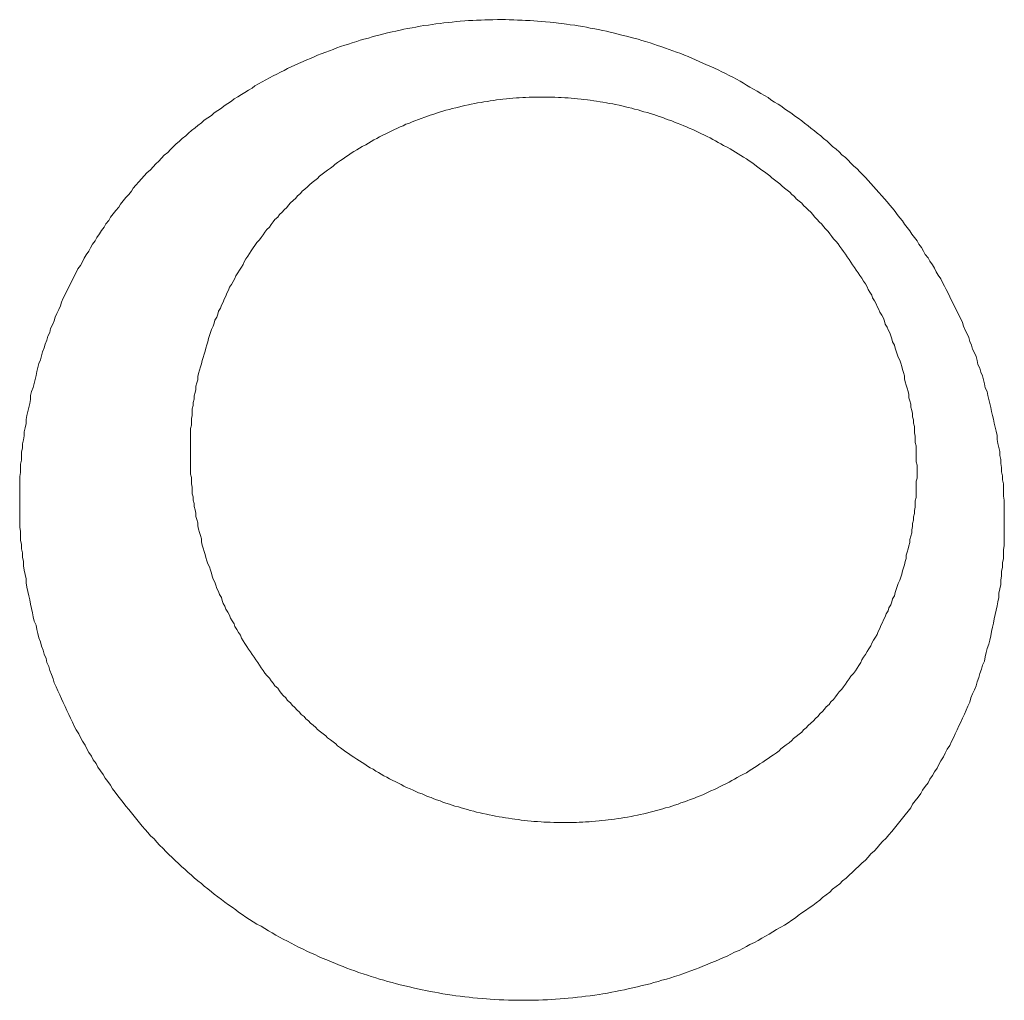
# Model space of a CAD drawing. Header units: millimetres. Extents: x -2274 to 12297, y -16157 to 26321.
# Tile 256 of 256: x -482.38 to -481.3, y -844.33 to -843.25. Entities that reach past the tile are written whole.
import ezdxf

# ---------------------------------------------------------------- set-up
doc = ezdxf.new("R2010")
doc.units = ezdxf.units.MM

msp = doc.modelspace()

# ---------------------------------------------------------------- linework, layer by layer
at = {"color": 253, "lineweight": 13}
for points in [[(-482.3805, -843.7823, 0), (-482.3805, -843.7778, 0), (-482.3805, -843.7733, 0), (-482.3805, -843.7688, 0), (-482.3805, -843.7643, 0), (-482.3805, -843.7598, 0), (-482.3805, -843.7553, 0), (-482.3795, -843.7508, 0), (-482.3795, -843.7463, 0), (-482.3795, -843.7418, 0), (-482.3785, -843.7373, 0), (-482.3785, -843.7328, 0), (-482.3785, -843.7283, 0), (-482.3775, -843.7238, 0), (-482.3775, -843.7194, 0), (-482.3765, -843.7149, 0), (-482.3755, -843.7104, 0), (-482.3755, -843.7059, 0), (-482.3745, -843.7015, 0), (-482.3735, -843.697, 0), (-482.3735, -843.6926, 0), (-482.3725, -843.6881, 0), (-482.3715, -843.6837, 0), (-482.3705, -843.6792, 0), (-482.3695, -843.6748, 0), (-482.3685, -843.6704, 0), (-482.3685, -843.666, 0), (-482.3675, -843.6616, 0), (-482.3655, -843.6572, 0), (-482.3645, -843.6528, 0), (-482.3635, -843.6484, 0), (-482.3625, -843.644, 0), (-482.3615, -843.6397, 0), (-482.3605, -843.6353, 0), (-482.3595, -843.631, 0), (-482.3575, -843.6267, 0), (-482.3565, -843.6223, 0), (-482.3555, -843.618, 0), (-482.3535, -843.6137, 0), (-482.3525, -843.6095, 0), (-482.3505, -843.6052, 0), (-482.3495, -843.6009, 0), (-482.3475, -843.5967, 0), (-482.3465, -843.5924, 0), (-482.3445, -843.5882, 0), (-482.3425, -843.584, 0), (-482.3415, -843.5798, 0), (-482.3395, -843.5757, 0), (-482.3375, -843.5715, 0), (-482.3355, -843.5674, 0), (-482.3345, -843.5632, 0), (-482.3325, -843.5591, 0), (-482.3305, -843.555, 0), (-482.3285, -843.5509, 0), (-482.3265, -843.5469, 0), (-482.3245, -843.5428, 0), (-482.3225, -843.5388, 0), (-482.3205, -843.5348, 0), (-482.3185, -843.5308, 0), (-482.3165, -843.5268, 0), (-482.3135, -843.5229, 0), (-482.3115, -843.5189, 0), (-482.3095, -843.515, 0), (-482.3075, -843.5111, 0), (-482.3045, -843.5073, 0), (-482.3025, -843.5034, 0), (-482.3005, -843.4996, 0), (-482.2975, -843.4958, 0), (-482.2955, -843.492, 0), (-482.2925, -843.4882, 0), (-482.2905, -843.4845, 0), (-482.2875, -843.4807, 0), (-482.2855, -843.477, 0), (-482.2825, -843.4733, 0), (-482.2805, -843.4697, 0), (-482.2775, -843.466, 0), (-482.2745, -843.4624, 0), (-482.2715, -843.4588, 0), (-482.2695, -843.4553, 0), (-482.2665, -843.4517, 0), (-482.2635, -843.4482, 0), (-482.2605, -843.4447, 0), (-482.2575, -843.4413, 0), (-482.2555, -843.4378, 0), (-482.2525, -843.4344, 0), (-482.2495, -843.431, 0), (-482.2465, -843.4276, 0), (-482.2435, -843.4243, 0), (-482.2405, -843.421, 0), (-482.2365, -843.4177, 0), (-482.2335, -843.4144, 0), (-482.2305, -843.4112, 0), (-482.2275, -843.408, 0), (-482.2245, -843.4048, 0), (-482.2215, -843.4016, 0), (-482.2175, -843.3985, 0), (-482.2145, -843.3954, 0), (-482.2115, -843.3923, 0), (-482.2085, -843.3893, 0), (-482.2045, -843.3863, 0), (-482.2015, -843.3833, 0), (-482.1975, -843.3803, 0), (-482.1945, -843.3774, 0), (-482.1915, -843.3745, 0), (-482.1875, -843.3716, 0), (-482.1845, -843.3688, 0), (-482.1805, -843.366, 0), (-482.1775, -843.3632, 0), (-482.1735, -843.3605, 0), (-482.1695, -843.3578, 0), (-482.1665, -843.3551, 0), (-482.1625, -843.3524, 0), (-482.1585, -843.3498, 0), (-482.1555, -843.3472, 0), (-482.1515, -843.3447, 0), (-482.1475, -843.3421, 0), (-482.1445, -843.3396, 0), (-482.1405, -843.3372, 0), (-482.1365, -843.3348, 0), (-482.1325, -843.3324, 0), (-482.1285, -843.33, 0), (-482.1245, -843.3277, 0), (-482.1215, -843.3254, 0), (-482.1175, -843.3231, 0), (-482.1135, -843.3209, 0), (-482.1095, -843.3187, 0), (-482.1055, -843.3166, 0), (-482.1015, -843.3144, 0), (-482.0975, -843.3123, 0), (-482.0935, -843.3103, 0), (-482.0895, -843.3083, 0), (-482.0855, -843.3063, 0), (-482.0815, -843.3043, 0), (-482.0775, -843.3024, 0), (-482.0735, -843.3005, 0), (-482.0685, -843.2986, 0), (-482.0645, -843.2968, 0), (-482.0605, -843.295, 0), (-482.0565, -843.2933, 0), (-482.0525, -843.2916, 0), (-482.0485, -843.2899, 0), (-482.0435, -843.2883, 0), (-482.0395, -843.2867, 0), (-482.0355, -843.2851, 0), (-482.0315, -843.2835, 0), (-482.0275, -843.282, 0), (-482.0225, -843.2806, 0), (-482.0185, -843.2792, 0), (-482.0145, -843.2778, 0), (-482.0095, -843.2764, 0), (-482.0055, -843.2751, 0), (-482.0015, -843.2738, 0), (-481.9965, -843.2726, 0), (-481.9925, -843.2713, 0), (-481.9885, -843.2702, 0), (-481.9835, -843.269, 0), (-481.9795, -843.2679, 0), (-481.9755, -843.2669, 0), (-481.9705, -843.2658, 0), (-481.9665, -843.2649, 0), (-481.9615, -843.2639, 0), (-481.9575, -843.263, 0), (-481.9535, -843.2621, 0), (-481.9485, -843.2613, 0), (-481.9445, -843.2605, 0), (-481.9395, -843.2597, 0), (-481.9355, -843.259, 0), (-481.9305, -843.2583, 0), (-481.9265, -843.2577, 0), (-481.9225, -843.257, 0), (-481.9175, -843.2565, 0), (-481.9135, -843.2559, 0), (-481.9085, -843.2554, 0), (-481.9045, -843.255, 0), (-481.8995, -843.2546, 0), (-481.8955, -843.2542, 0), (-481.8905, -843.2538, 0), (-481.8865, -843.2535, 0), (-481.8815, -843.2533, 0), (-481.8775, -843.253, 0), (-481.8725, -843.2528, 0), (-481.8685, -843.2527, 0), (-481.8635, -843.2526, 0), (-481.8595, -843.2525, 0), (-481.8545, -843.2524, 0), (-481.8505, -843.2524, 0), (-481.8455, -843.2524, 0), (-481.8415, -843.2525, 0), (-481.8365, -843.2526, 0), (-481.8325, -843.2528, 0), (-481.8275, -843.2529, 0), (-481.8235, -843.2532, 0), (-481.8185, -843.2534, 0), (-481.8145, -843.2537, 0), (-481.8105, -843.254, 0), (-481.8055, -843.2544, 0), (-481.8015, -843.2548, 0), (-481.7965, -843.2552, 0), (-481.7925, -843.2557, 0), (-481.7875, -843.2562, 0), (-481.7835, -843.2567, 0), (-481.7785, -843.2573, 0), (-481.7745, -843.258, 0), (-481.7695, -843.2586, 0), (-481.7655, -843.2593, 0), (-481.7605, -843.26, 0), (-481.7565, -843.2608, 0), (-481.7525, -843.2616, 0), (-481.7475, -843.2624, 0), (-481.7435, -843.2633, 0), (-481.7385, -843.2642, 0), (-481.7345, -843.2652, 0), (-481.7305, -843.2661, 0), (-481.7255, -843.2672, 0), (-481.7215, -843.2682, 0), (-481.7175, -843.2693, 0), (-481.7125, -843.2704, 0), (-481.7085, -843.2716, 0), (-481.7045, -843.2728, 0), (-481.6995, -843.274, 0), (-481.6955, -843.2753, 0), (-481.6915, -843.2766, 0), (-481.6865, -843.2779, 0), (-481.6825, -843.2793, 0), (-481.6785, -843.2807, 0), (-481.6745, -843.2821, 0), (-481.6695, -843.2836, 0), (-481.6655, -843.2851, 0), (-481.6615, -843.2866, 0), (-481.6575, -843.2882, 0), (-481.6525, -843.2898, 0), (-481.6485, -843.2915, 0), (-481.6445, -843.2931, 0), (-481.6405, -843.2948, 0), (-481.6365, -843.2966, 0), (-481.6325, -843.2984, 0), (-481.6285, -843.3002, 0), (-481.6245, -843.302, 0), (-481.6195, -843.3039, 0), (-481.6155, -843.3058, 0), (-481.6115, -843.3077, 0), (-481.6075, -843.3097, 0), (-481.6035, -843.3117, 0), (-481.5995, -843.3137, 0), (-481.5955, -843.3158, 0), (-481.5915, -843.3179, 0), (-481.5875, -843.32, 0), (-481.5835, -843.3222, 0), (-481.5805, -843.3244, 0), (-481.5765, -843.3266, 0), (-481.5725, -843.3289, 0), (-481.5685, -843.3312, 0), (-481.5645, -843.3335, 0), (-481.5605, -843.3358, 0), (-481.5565, -843.3382, 0), (-481.5535, -843.3406, 0), (-481.5495, -843.3431, 0), (-481.5455, -843.3455, 0), (-481.5415, -843.348, 0), (-481.5385, -843.3506, 0), (-481.5345, -843.3531, 0), (-481.5305, -843.3557, 0), (-481.5275, -843.3583, 0), (-481.5235, -843.361, 0), (-481.5195, -843.3637, 0), (-481.5165, -843.3664, 0), (-481.5125, -843.3691, 0), (-481.5095, -843.3719, 0), (-481.5055, -843.3747, 0), (-481.5025, -843.3775, 0), (-481.4985, -843.3803, 0), (-481.4955, -843.3832, 0), (-481.4915, -843.3861, 0), (-481.4885, -843.389, 0), (-481.4855, -843.392, 0), (-481.4815, -843.395, 0), (-481.4785, -843.398, 0), (-481.4755, -843.401, 0), (-481.4715, -843.4041, 0), (-481.4685, -843.4072, 0), (-481.4655, -843.4103, 0), (-481.4625, -843.4134, 0), (-481.4585, -843.4166, 0), (-481.4555, -843.4198, 0), (-481.4525, -843.423, 0), (-481.4495, -843.4262, 0), (-481.4465, -843.4295, 0), (-481.4435, -843.4328, 0), (-481.4405, -843.4361, 0), (-481.4375, -843.4394, 0), (-481.4345, -843.4428, 0), (-481.4315, -843.4462, 0), (-481.4285, -843.4496, 0), (-481.4255, -843.453, 0), (-481.4225, -843.4565, 0), (-481.4195, -843.4599, 0), (-481.4165, -843.4634, 0), (-481.4145, -843.4669, 0), (-481.4115, -843.4705, 0), (-481.4085, -843.474, 0), (-481.4065, -843.4776, 0), (-481.4035, -843.4812, 0), (-481.4005, -843.4849, 0), (-481.3985, -843.4885, 0), (-481.3955, -843.4922, 0), (-481.3925, -843.4959, 0), (-481.3905, -843.4996, 0), (-481.3875, -843.5033, 0), (-481.3855, -843.5071, 0), (-481.3835, -843.5108, 0), (-481.3805, -843.5146, 0), (-481.3785, -843.5184, 0), (-481.3755, -843.5222, 0), (-481.3735, -843.5261, 0), (-481.3715, -843.5299, 0), (-481.3695, -843.5338, 0), (-481.3665, -843.5377, 0), (-481.3645, -843.5416, 0), (-481.3625, -843.5456, 0), (-481.3605, -843.5495, 0), (-481.3585, -843.5535, 0), (-481.3565, -843.5575, 0), (-481.3545, -843.5615, 0), (-481.3525, -843.5655, 0), (-481.3505, -843.5695, 0), (-481.3485, -843.5736, 0), (-481.3465, -843.5776, 0), (-481.3445, -843.5817, 0), (-481.3425, -843.5858, 0), (-481.3415, -843.5899, 0), (-481.3395, -843.594, 0), (-481.3375, -843.5982, 0), (-481.3355, -843.6023, 0), (-481.3345, -843.6065, 0), (-481.3325, -843.6107, 0), (-481.3315, -843.6149, 0), (-481.3295, -843.6191, 0), (-481.3275, -843.6233, 0), (-481.3265, -843.6275, 0), (-481.3255, -843.6318, 0), (-481.3235, -843.636, 0), (-481.3225, -843.6403, 0), (-481.3205, -843.6446, 0), (-481.3195, -843.6489, 0), (-481.3185, -843.6532, 0), (-481.3175, -843.6575, 0), (-481.3155, -843.6618, 0), (-481.3145, -843.6661, 0), (-481.3135, -843.6705, 0), (-481.3125, -843.6748, 0), (-481.3115, -843.6792, 0), (-481.3105, -843.6836, 0), (-481.3095, -843.6879, 0), (-481.3085, -843.6923, 0), (-481.3075, -843.6967, 0), (-481.3065, -843.7011, 0), (-481.3055, -843.7055, 0), (-481.3045, -843.71, 0), (-481.3045, -843.7144, 0), (-481.3035, -843.7188, 0), (-481.3025, -843.7232, 0), (-481.3015, -843.7277, 0), (-481.3015, -843.7321, 0), (-481.3005, -843.7366, 0), (-481.3005, -843.741, 0), (-481.2995, -843.7455, 0), (-481.2995, -843.75, 0), (-481.2985, -843.7545, 0), (-481.2985, -843.7589, 0), (-481.2975, -843.7634, 0), (-481.2975, -843.7679, 0), (-481.2975, -843.7724, 0), (-481.2975, -843.7769, 0), (-481.2965, -843.7814, 0), (-481.2965, -843.7859, 0), (-481.2965, -843.7904, 0), (-481.2965, -843.7949, 0), (-481.2965, -843.7994, 0), (-481.2965, -843.8039, 0), (-481.2965, -843.8084, 0), (-481.2965, -843.8129, 0), (-481.2965, -843.8174, 0), (-481.2965, -843.8219, 0), (-481.2965, -843.8264, 0)], [(-481.3925, -843.7462, 0), (-481.3925, -843.7427, 0), (-481.3935, -843.7391, 0), (-481.3935, -843.7356, 0), (-481.3935, -843.732, 0), (-481.3935, -843.7284, 0), (-481.3935, -843.7249, 0), (-481.3935, -843.7213, 0), (-481.3945, -843.7178, 0), (-481.3945, -843.7142, 0), (-481.3945, -843.7107, 0), (-481.3955, -843.7071, 0), (-481.3955, -843.7036, 0), (-481.3955, -843.7001, 0), (-481.3965, -843.6965, 0), (-481.3965, -843.693, 0), (-481.3975, -843.6895, 0), (-481.3975, -843.686, 0), (-481.3985, -843.6825, 0), (-481.3995, -843.679, 0), (-481.3995, -843.6755, 0), (-481.4005, -843.672, 0), (-481.4015, -843.6685, 0), (-481.4015, -843.665, 0), (-481.4025, -843.6615, 0), (-481.4035, -843.6581, 0), (-481.4045, -843.6546, 0), (-481.4055, -843.6512, 0), (-481.4065, -843.6477, 0), (-481.4065, -843.6443, 0), (-481.4075, -843.6409, 0), (-481.4085, -843.6374, 0), (-481.4095, -843.634, 0), (-481.4105, -843.6306, 0), (-481.4115, -843.6273, 0), (-481.4135, -843.6239, 0), (-481.4145, -843.6205, 0), (-481.4155, -843.6171, 0), (-481.4165, -843.6138, 0), (-481.4175, -843.6105, 0), (-481.4195, -843.6071, 0), (-481.4205, -843.6038, 0), (-481.4215, -843.6005, 0), (-481.4225, -843.5972, 0), (-481.4245, -843.5939, 0), (-481.4255, -843.5907, 0), (-481.4275, -843.5874, 0), (-481.4285, -843.5842, 0), (-481.4295, -843.5809, 0), (-481.4315, -843.5777, 0), (-481.4335, -843.5745, 0), (-481.4345, -843.5713, 0), (-481.4365, -843.5681, 0), (-481.4375, -843.565, 0), (-481.4395, -843.5618, 0), (-481.4415, -843.5587, 0), (-481.4425, -843.5555, 0), (-481.4445, -843.5524, 0), (-481.4465, -843.5493, 0), (-481.4475, -843.5463, 0), (-481.4495, -843.5432, 0), (-481.4515, -843.5401, 0), (-481.4535, -843.5371, 0), (-481.4555, -843.5341, 0), (-481.4575, -843.5311, 0), (-481.4595, -843.5281, 0), (-481.4615, -843.5251, 0), (-481.4635, -843.5222, 0), (-481.4655, -843.5193, 0), (-481.4675, -843.5163, 0), (-481.4695, -843.5134, 0), (-481.4715, -843.5106, 0), (-481.4735, -843.5077, 0), (-481.4755, -843.5049, 0), (-481.4775, -843.502, 0), (-481.4795, -843.4992, 0), (-481.4815, -843.4964, 0), (-481.4845, -843.4937, 0), (-481.4865, -843.4909, 0), (-481.4885, -843.4882, 0), (-481.4905, -843.4854, 0), (-481.4935, -843.4827, 0), (-481.4955, -843.4801, 0), (-481.4975, -843.4774, 0), (-481.5005, -843.4748, 0), (-481.5025, -843.4722, 0), (-481.5055, -843.4696, 0), (-481.5075, -843.467, 0), (-481.5095, -843.4644, 0), (-481.5125, -843.4619, 0), (-481.5145, -843.4594, 0), (-481.5175, -843.4569, 0), (-481.5195, -843.4544, 0), (-481.5225, -843.452, 0), (-481.5255, -843.4495, 0), (-481.5275, -843.4471, 0), (-481.5305, -843.4447, 0), (-481.5325, -843.4424, 0), (-481.5355, -843.44, 0), (-481.5385, -843.4377, 0), (-481.5415, -843.4354, 0), (-481.5435, -843.4331, 0), (-481.5465, -843.4309, 0), (-481.5495, -843.4287, 0), (-481.5525, -843.4265, 0), (-481.5545, -843.4243, 0), (-481.5575, -843.4221, 0), (-481.5605, -843.42, 0), (-481.5635, -843.4179, 0), (-481.5665, -843.4158, 0), (-481.5695, -843.4137, 0), (-481.5715, -843.4117, 0), (-481.5745, -843.4097, 0), (-481.5775, -843.4077, 0), (-481.5805, -843.4057, 0), (-481.5835, -843.4038, 0), (-481.5865, -843.4019, 0), (-481.5895, -843.4, 0), (-481.5925, -843.3981, 0), (-481.5955, -843.3963, 0), (-481.5985, -843.3945, 0), (-481.6015, -843.3927, 0), (-481.6055, -843.3909, 0), (-481.6085, -843.3892, 0), (-481.6115, -843.3875, 0), (-481.6145, -843.3858, 0), (-481.6175, -843.3842, 0), (-481.6205, -843.3825, 0), (-481.6235, -843.3809, 0), (-481.6265, -843.3794, 0), (-481.6305, -843.3778, 0), (-481.6335, -843.3763, 0), (-481.6365, -843.3748, 0), (-481.6395, -843.3733, 0), (-481.6435, -843.3719, 0), (-481.6465, -843.3705, 0), (-481.6495, -843.3691, 0), (-481.6525, -843.3677, 0), (-481.6565, -843.3664, 0), (-481.6595, -843.3651, 0), (-481.6625, -843.3638, 0), (-481.6665, -843.3626, 0), (-481.6695, -843.3614, 0), (-481.6725, -843.3602, 0), (-481.6765, -843.359, 0), (-481.6795, -843.3579, 0), (-481.6825, -843.3568, 0), (-481.6865, -843.3557, 0), (-481.6895, -843.3547, 0), (-481.6935, -843.3537, 0), (-481.6965, -843.3527, 0), (-481.6995, -843.3517, 0), (-481.7035, -843.3508, 0), (-481.7065, -843.3499, 0), (-481.7105, -843.3491, 0), (-481.7135, -843.3482, 0), (-481.7175, -843.3474, 0), (-481.7205, -843.3466, 0), (-481.7245, -843.3459, 0), (-481.7275, -843.3452, 0), (-481.7315, -843.3445, 0), (-481.7345, -843.3439, 0), (-481.7385, -843.3433, 0), (-481.7415, -843.3427, 0), (-481.7455, -843.3421, 0), (-481.7485, -843.3416, 0), (-481.7525, -843.3411, 0), (-481.7555, -843.3406, 0), (-481.7595, -843.3402, 0), (-481.7625, -843.3398, 0), (-481.7665, -843.3395, 0), (-481.7695, -843.3391, 0), (-481.7735, -843.3388, 0), (-481.7765, -843.3386, 0), (-481.7805, -843.3383, 0), (-481.7845, -843.3381, 0), (-481.7875, -843.3379, 0), (-481.7915, -843.3378, 0), (-481.7945, -843.3377, 0), (-481.7985, -843.3376, 0), (-481.8015, -843.3376, 0), (-481.8055, -843.3376, 0), (-481.8095, -843.3376, 0), (-481.8125, -843.3376, 0), (-481.8165, -843.3377, 0), (-481.8195, -843.3378, 0), (-481.8235, -843.338, 0), (-481.8265, -843.3382, 0), (-481.8305, -843.3384, 0), (-481.8335, -843.3386, 0), (-481.8375, -843.3389, 0), (-481.8415, -843.3392, 0), (-481.8445, -843.3396, 0), (-481.8485, -843.3399, 0), (-481.8515, -843.3403, 0), (-481.8555, -843.3408, 0), (-481.8585, -843.3412, 0), (-481.8625, -843.3417, 0), (-481.8655, -843.3423, 0), (-481.8695, -843.3429, 0), (-481.8725, -843.3435, 0), (-481.8765, -843.3441, 0), (-481.8795, -843.3448, 0), (-481.8835, -843.3455, 0), (-481.8865, -843.3462, 0), (-481.8905, -843.3469, 0), (-481.8935, -843.3477, 0), (-481.8975, -843.3486, 0), (-481.9005, -843.3494, 0), (-481.9045, -843.3503, 0), (-481.9075, -843.3513, 0), (-481.9115, -843.3522, 0), (-481.9145, -843.3532, 0), (-481.9185, -843.3542, 0), (-481.9215, -843.3553, 0), (-481.9245, -843.3564, 0), (-481.9285, -843.3575, 0), (-481.9315, -843.3587, 0), (-481.9345, -843.3599, 0), (-481.9385, -843.3611, 0), (-481.9415, -843.3623, 0), (-481.9455, -843.3636, 0), (-481.9485, -843.3649, 0), (-481.9515, -843.3663, 0), (-481.9555, -843.3676, 0), (-481.9585, -843.3691, 0), (-481.9615, -843.3705, 0), (-481.9645, -843.372, 0), (-481.9685, -843.3735, 0), (-481.9715, -843.375, 0), (-481.9745, -843.3766, 0), (-481.9775, -843.3781, 0), (-481.9815, -843.3798, 0), (-481.9845, -843.3814, 0), (-481.9875, -843.3831, 0), (-481.9905, -843.3848, 0), (-481.9935, -843.3865, 0), (-481.9965, -843.3883, 0), (-481.9995, -843.3901, 0), (-482.0035, -843.3919, 0), (-482.0065, -843.3938, 0), (-482.0095, -843.3956, 0), (-482.0125, -843.3975, 0), (-482.0155, -843.3995, 0), (-482.0185, -843.4014, 0), (-482.0215, -843.4034, 0), (-482.0245, -843.4055, 0), (-482.0275, -843.4075, 0), (-482.0305, -843.4096, 0), (-482.0335, -843.4117, 0), (-482.0355, -843.4138, 0), (-482.0385, -843.416, 0), (-482.0415, -843.4181, 0), (-482.0445, -843.4203, 0), (-482.0475, -843.4226, 0), (-482.0505, -843.4248, 0), (-482.0525, -843.4271, 0), (-482.0555, -843.4294, 0), (-482.0585, -843.4317, 0), (-482.0615, -843.4341, 0), (-482.0635, -843.4365, 0), (-482.0665, -843.4389, 0), (-482.0695, -843.4413, 0), (-482.0715, -843.4438, 0), (-482.0745, -843.4463, 0), (-482.0765, -843.4488, 0), (-482.0795, -843.4513, 0), (-482.0825, -843.4539, 0), (-482.0845, -843.4564, 0), (-482.0865, -843.459, 0), (-482.0895, -843.4617, 0), (-482.0915, -843.4643, 0), (-482.0945, -843.467, 0), (-482.0965, -843.4697, 0), (-482.0995, -843.4724, 0), (-482.1015, -843.4751, 0), (-482.1035, -843.4779, 0), (-482.1055, -843.4807, 0), (-482.1085, -843.4835, 0), (-482.1105, -843.4863, 0), (-482.1125, -843.4892, 0), (-482.1145, -843.492, 0), (-482.1165, -843.4949, 0), (-482.1195, -843.4978, 0), (-482.1215, -843.5008, 0), (-482.1235, -843.5037, 0), (-482.1255, -843.5067, 0), (-482.1275, -843.5097, 0), (-482.1295, -843.5127, 0), (-482.1315, -843.5157, 0), (-482.1335, -843.5188, 0), (-482.1345, -843.5218, 0), (-482.1365, -843.5249, 0), (-482.1385, -843.528, 0), (-482.1405, -843.5311, 0), (-482.1425, -843.5343, 0), (-482.1435, -843.5374, 0), (-482.1455, -843.5406, 0), (-482.1475, -843.5438, 0), (-482.1495, -843.547, 0), (-482.1505, -843.5502, 0), (-482.1525, -843.5534, 0), (-482.1535, -843.5567, 0), (-482.1555, -843.5599, 0), (-482.1565, -843.5632, 0), (-482.1585, -843.5665, 0), (-482.1595, -843.5698, 0), (-482.1615, -843.5731, 0), (-482.1625, -843.5764, 0), (-482.1635, -843.5798, 0), (-482.1655, -843.5831, 0), (-482.1665, -843.5865, 0), (-482.1675, -843.5899, 0), (-482.1695, -843.5933, 0), (-482.1705, -843.5967, 0), (-482.1715, -843.6001, 0), (-482.1725, -843.6035, 0), (-482.1735, -843.6069, 0), (-482.1745, -843.6104, 0), (-482.1755, -843.6138, 0), (-482.1765, -843.6173, 0), (-482.1775, -843.6207, 0), (-482.1785, -843.6242, 0), (-482.1795, -843.6277, 0), (-482.1805, -843.6312, 0), (-482.1815, -843.6347, 0), (-482.1825, -843.6382, 0), (-482.1835, -843.6417, 0), (-482.1845, -843.6452, 0), (-482.1845, -843.6488, 0), (-482.1855, -843.6523, 0), (-482.1865, -843.6558, 0), (-482.1865, -843.6594, 0), (-482.1875, -843.6629, 0), (-482.1885, -843.6665, 0), (-482.1885, -843.6701, 0), (-482.1895, -843.6736, 0), (-482.1895, -843.6772, 0), (-482.1905, -843.6808, 0), (-482.1905, -843.6844, 0), (-482.1905, -843.6879, 0), (-482.1915, -843.6915, 0), (-482.1915, -843.6951, 0), (-482.1915, -843.6987, 0), (-482.1925, -843.7023, 0), (-482.1925, -843.7059, 0), (-482.1925, -843.7095, 0), (-482.1925, -843.7131, 0), (-482.1925, -843.7167, 0), (-482.1925, -843.7203, 0), (-482.1925, -843.7239, 0), (-482.1925, -843.7275, 0)], [(-482.1925, -843.7275, 0), (-482.1925, -843.7311, 0), (-482.1925, -843.7347, 0), (-482.1925, -843.7383, 0), (-482.1925, -843.7419, 0), (-482.1925, -843.7455, 0), (-482.1925, -843.7491, 0), (-482.1925, -843.7527, 0), (-482.1915, -843.7562, 0), (-482.1915, -843.7598, 0), (-482.1915, -843.7634, 0), (-482.1905, -843.767, 0), (-482.1905, -843.7706, 0), (-482.1905, -843.7742, 0), (-482.1895, -843.7777, 0), (-482.1895, -843.7813, 0), (-482.1885, -843.7849, 0), (-482.1885, -843.7884, 0), (-482.1875, -843.792, 0), (-482.1865, -843.7955, 0), (-482.1865, -843.7991, 0), (-482.1855, -843.8026, 0), (-482.1845, -843.8061, 0), (-482.1845, -843.8097, 0), (-482.1835, -843.8132, 0), (-482.1825, -843.8167, 0), (-482.1815, -843.8202, 0), (-482.1805, -843.8237, 0), (-482.1805, -843.8272, 0), (-482.1795, -843.8307, 0), (-482.1785, -843.8341, 0), (-482.1775, -843.8376, 0), (-482.1765, -843.841, 0), (-482.1755, -843.8445, 0), (-482.1745, -843.8479, 0), (-482.1735, -843.8513, 0), (-482.1715, -843.8548, 0), (-482.1705, -843.8582, 0), (-482.1695, -843.8616, 0), (-482.1685, -843.8649, 0), (-482.1675, -843.8683, 0), (-482.1655, -843.8717, 0), (-482.1645, -843.875, 0), (-482.1635, -843.8784, 0), (-482.1615, -843.8817, 0), (-482.1605, -843.885, 0), (-482.1585, -843.8883, 0), (-482.1575, -843.8916, 0), (-482.1565, -843.8949, 0), (-482.1545, -843.8981, 0), (-482.1535, -843.9014, 0), (-482.1515, -843.9046, 0), (-482.1495, -843.9078, 0), (-482.1485, -843.911, 0), (-482.1465, -843.9142, 0), (-482.1445, -843.9174, 0), (-482.1435, -843.9205, 0), (-482.1415, -843.9237, 0), (-482.1395, -843.9268, 0), (-482.1375, -843.9299, 0), (-482.1365, -843.933, 0), (-482.1345, -843.9361, 0), (-482.1325, -843.9391, 0), (-482.1305, -843.9422, 0), (-482.1285, -843.9452, 0), (-482.1265, -843.9482, 0), (-482.1245, -843.9512, 0), (-482.1225, -843.9541, 0), (-482.1205, -843.9571, 0), (-482.1185, -843.96, 0), (-482.1165, -843.9629, 0), (-482.1145, -843.9658, 0), (-482.1125, -843.9687, 0), (-482.1105, -843.9716, 0), (-482.1085, -843.9744, 0), (-482.1055, -843.9772, 0), (-482.1035, -843.98, 0), (-482.1015, -843.9828, 0), (-482.0995, -843.9855, 0), (-482.0965, -843.9883, 0), (-482.0945, -843.991, 0), (-482.0925, -843.9937, 0), (-482.0905, -843.9963, 0), (-482.0875, -843.999, 0), (-482.0855, -844.0016, 0), (-482.0825, -844.0042, 0), (-482.0805, -844.0068, 0), (-482.0775, -844.0094, 0), (-482.0755, -844.0119, 0), (-482.0725, -844.0145, 0), (-482.0705, -844.017, 0), (-482.0675, -844.0194, 0), (-482.0655, -844.0219, 0), (-482.0625, -844.0243, 0), (-482.0605, -844.0267, 0), (-482.0575, -844.0291, 0), (-482.0545, -844.0315, 0), (-482.0525, -844.0338, 0), (-482.0495, -844.0362, 0), (-482.0465, -844.0385, 0), (-482.0435, -844.0407, 0), (-482.0415, -844.043, 0), (-482.0385, -844.0452, 0), (-482.0355, -844.0474, 0), (-482.0325, -844.0496, 0), (-482.0305, -844.0518, 0), (-482.0275, -844.0539, 0), (-482.0245, -844.056, 0), (-482.0215, -844.0581, 0), (-482.0185, -844.0601, 0), (-482.0155, -844.0622, 0), (-482.0125, -844.0642, 0), (-482.0095, -844.0662, 0), (-482.0065, -844.0681, 0), (-482.0035, -844.0701, 0), (-482.0005, -844.072, 0), (-481.9975, -844.0739, 0), (-481.9945, -844.0757, 0), (-481.9915, -844.0775, 0), (-481.9885, -844.0794, 0), (-481.9855, -844.0811, 0), (-481.9825, -844.0829, 0), (-481.9795, -844.0846, 0), (-481.9765, -844.0863, 0), (-481.9735, -844.088, 0), (-481.9705, -844.0896, 0), (-481.9665, -844.0913, 0), (-481.9635, -844.0929, 0), (-481.9605, -844.0944, 0), (-481.9575, -844.096, 0), (-481.9545, -844.0975, 0), (-481.9505, -844.099, 0), (-481.9475, -844.1004, 0), (-481.9445, -844.1019, 0), (-481.9415, -844.1033, 0), (-481.9375, -844.1046, 0), (-481.9345, -844.106, 0), (-481.9315, -844.1073, 0), (-481.9275, -844.1086, 0), (-481.9245, -844.1099, 0), (-481.9215, -844.1111, 0), (-481.9175, -844.1123, 0), (-481.9145, -844.1135, 0), (-481.9115, -844.1146, 0), (-481.9075, -844.1157, 0), (-481.9045, -844.1168, 0), (-481.9015, -844.1179, 0), (-481.8975, -844.1189, 0), (-481.8945, -844.1199, 0), (-481.8905, -844.1209, 0), (-481.8875, -844.1219, 0), (-481.8845, -844.1228, 0), (-481.8805, -844.1237, 0), (-481.8775, -844.1245, 0), (-481.8735, -844.1253, 0), (-481.8705, -844.1261, 0), (-481.8665, -844.1269, 0), (-481.8635, -844.1276, 0), (-481.8595, -844.1284, 0), (-481.8565, -844.129, 0), (-481.8525, -844.1297, 0), (-481.8495, -844.1303, 0), (-481.8455, -844.1309, 0), (-481.8425, -844.1314, 0), (-481.8385, -844.132, 0), (-481.8355, -844.1325, 0), (-481.8315, -844.1329, 0), (-481.8285, -844.1334, 0), (-481.8245, -844.1338, 0), (-481.8215, -844.1341, 0), (-481.8175, -844.1345, 0), (-481.8145, -844.1348, 0), (-481.8105, -844.1351, 0), (-481.8065, -844.1353, 0), (-481.8035, -844.1355, 0), (-481.7995, -844.1357, 0), (-481.7965, -844.1358, 0), (-481.7925, -844.136, 0), (-481.7895, -844.1361, 0), (-481.7855, -844.1361, 0), (-481.7825, -844.1361, 0), (-481.7785, -844.1361, 0), (-481.7745, -844.1361, 0), (-481.7715, -844.136, 0), (-481.7675, -844.1359, 0), (-481.7645, -844.1358, 0), (-481.7605, -844.1356, 0), (-481.7575, -844.1354, 0), (-481.7535, -844.1352, 0), (-481.7505, -844.135, 0), (-481.7465, -844.1347, 0), (-481.7425, -844.1343, 0), (-481.7395, -844.134, 0), (-481.7355, -844.1336, 0), (-481.7325, -844.1332, 0), (-481.7285, -844.1327, 0), (-481.7255, -844.1322, 0), (-481.7215, -844.1317, 0), (-481.7185, -844.1312, 0), (-481.7145, -844.1306, 0), (-481.7115, -844.13, 0), (-481.7075, -844.1293, 0), (-481.7045, -844.1286, 0), (-481.7005, -844.1279, 0), (-481.6975, -844.1272, 0), (-481.6935, -844.1264, 0), (-481.6905, -844.1256, 0), (-481.6865, -844.1247, 0), (-481.6835, -844.1239, 0), (-481.6795, -844.1229, 0), (-481.6765, -844.122, 0), (-481.6725, -844.121, 0), (-481.6695, -844.12, 0), (-481.6655, -844.119, 0), (-481.6625, -844.1179, 0), (-481.6595, -844.1168, 0), (-481.6555, -844.1157, 0), (-481.6525, -844.1145, 0), (-481.6485, -844.1133, 0), (-481.6455, -844.1121, 0), (-481.6425, -844.1108, 0), (-481.6385, -844.1095, 0), (-481.6355, -844.1082, 0), (-481.6325, -844.1069, 0), (-481.6285, -844.1055, 0), (-481.6255, -844.1041, 0), (-481.6225, -844.1026, 0), (-481.6195, -844.1011, 0), (-481.6155, -844.0996, 0), (-481.6125, -844.0981, 0), (-481.6095, -844.0965, 0), (-481.6065, -844.0949, 0), (-481.6025, -844.0933, 0), (-481.5995, -844.0917, 0), (-481.5965, -844.09, 0), (-481.5935, -844.0883, 0), (-481.5905, -844.0865, 0), (-481.5875, -844.0848, 0), (-481.5835, -844.083, 0), (-481.5805, -844.0812, 0), (-481.5775, -844.0793, 0), (-481.5745, -844.0774, 0), (-481.5715, -844.0755, 0), (-481.5685, -844.0736, 0), (-481.5655, -844.0716, 0), (-481.5625, -844.0696, 0), (-481.5595, -844.0676, 0), (-481.5565, -844.0656, 0), (-481.5535, -844.0635, 0), (-481.5505, -844.0614, 0), (-481.5475, -844.0593, 0), (-481.5445, -844.0571, 0), (-481.5425, -844.0549, 0), (-481.5395, -844.0527, 0), (-481.5365, -844.0505, 0), (-481.5335, -844.0482, 0), (-481.5305, -844.0459, 0), (-481.5285, -844.0436, 0), (-481.5255, -844.0413, 0), (-481.5225, -844.0389, 0), (-481.5195, -844.0365, 0), (-481.5175, -844.0341, 0), (-481.5145, -844.0317, 0), (-481.5125, -844.0292, 0), (-481.5095, -844.0267, 0), (-481.5065, -844.0242, 0), (-481.5045, -844.0217, 0), (-481.5015, -844.0191, 0), (-481.4995, -844.0165, 0), (-481.4965, -844.0139, 0), (-481.4945, -844.0113, 0), (-481.4925, -844.0086, 0), (-481.4895, -844.006, 0), (-481.4875, -844.0033, 0), (-481.4845, -844.0005, 0), (-481.4825, -843.9978, 0), (-481.4805, -843.995, 0), (-481.4785, -843.9922, 0), (-481.4755, -843.9894, 0), (-481.4735, -843.9866, 0), (-481.4715, -843.9837, 0), (-481.4695, -843.9808, 0), (-481.4675, -843.9779, 0), (-481.4655, -843.975, 0), (-481.4625, -843.9721, 0), (-481.4605, -843.9691, 0), (-481.4585, -843.9661, 0), (-481.4565, -843.9631, 0), (-481.4545, -843.9601, 0), (-481.4535, -843.9571, 0), (-481.4515, -843.954, 0), (-481.4495, -843.951, 0), (-481.4475, -843.9479, 0), (-481.4455, -843.9448, 0), (-481.4435, -843.9417, 0), (-481.4425, -843.9385, 0), (-481.4405, -843.9354, 0), (-481.4385, -843.9322, 0), (-481.4365, -843.929, 0), (-481.4355, -843.9258, 0), (-481.4335, -843.9226, 0), (-481.4325, -843.9194, 0), (-481.4305, -843.9161, 0), (-481.4295, -843.9129, 0), (-481.4275, -843.9096, 0), (-481.4265, -843.9063, 0), (-481.4245, -843.903, 0), (-481.4235, -843.8997, 0), (-481.4215, -843.8964, 0), (-481.4205, -843.8931, 0), (-481.4195, -843.8897, 0), (-481.4175, -843.8864, 0), (-481.4165, -843.883, 0), (-481.4155, -843.8796, 0), (-481.4145, -843.8763, 0), (-481.4135, -843.8729, 0), (-481.4115, -843.8695, 0), (-481.4105, -843.866, 0), (-481.4095, -843.8626, 0), (-481.4085, -843.8592, 0), (-481.4075, -843.8557, 0), (-481.4065, -843.8523, 0), (-481.4055, -843.8488, 0), (-481.4045, -843.8453, 0), (-481.4045, -843.8419, 0), (-481.4035, -843.8384, 0), (-481.4025, -843.8349, 0), (-481.4015, -843.8314, 0), (-481.4005, -843.8279, 0), (-481.4005, -843.8244, 0), (-481.3995, -843.8209, 0), (-481.3985, -843.8173, 0), (-481.3985, -843.8138, 0), (-481.3975, -843.8103, 0), (-481.3975, -843.8068, 0), (-481.3965, -843.8032, 0), (-481.3965, -843.7997, 0), (-481.3955, -843.7961, 0), (-481.3955, -843.7926, 0), (-481.3945, -843.789, 0), (-481.3945, -843.7855, 0), (-481.3945, -843.7819, 0), (-481.3935, -843.7783, 0), (-481.3935, -843.7748, 0), (-481.3935, -843.7712, 0), (-481.3935, -843.7676, 0), (-481.3935, -843.7641, 0), (-481.3935, -843.7605, 0), (-481.3925, -843.7569, 0), (-481.3925, -843.7534, 0), (-481.3925, -843.7498, 0), (-481.3925, -843.7462, 0)], [(-481.2965, -843.8264, 0), (-481.2965, -843.8312, 0), (-481.2975, -843.8359, 0), (-481.2975, -843.8407, 0), (-481.2975, -843.8455, 0), (-481.2985, -843.8502, 0), (-481.2985, -843.855, 0), (-481.2995, -843.8598, 0), (-481.2995, -843.8645, 0), (-481.3005, -843.8693, 0), (-481.3005, -843.874, 0), (-481.3015, -843.8788, 0), (-481.3025, -843.8835, 0), (-481.3025, -843.8883, 0), (-481.3035, -843.893, 0), (-481.3045, -843.8977, 0), (-481.3055, -843.9024, 0), (-481.3065, -843.9071, 0), (-481.3075, -843.9118, 0), (-481.3085, -843.9165, 0), (-481.3095, -843.9212, 0), (-481.3105, -843.9259, 0), (-481.3115, -843.9305, 0), (-481.3125, -843.9352, 0), (-481.3135, -843.9398, 0), (-481.3155, -843.9445, 0), (-481.3165, -843.9491, 0), (-481.3175, -843.9537, 0), (-481.3185, -843.9583, 0), (-481.3205, -843.9629, 0), (-481.3215, -843.9674, 0), (-481.3235, -843.972, 0), (-481.3245, -843.9765, 0), (-481.3265, -843.9811, 0), (-481.3275, -843.9856, 0), (-481.3295, -843.9901, 0), (-481.3315, -843.9945, 0), (-481.3335, -843.999, 0), (-481.3345, -844.0035, 0), (-481.3365, -844.0079, 0), (-481.3385, -844.0123, 0), (-481.3405, -844.0167, 0), (-481.3425, -844.0211, 0), (-481.3445, -844.0255, 0), (-481.3465, -844.0298, 0), (-481.3485, -844.0341, 0), (-481.3505, -844.0384, 0), (-481.3525, -844.0427, 0), (-481.3545, -844.047, 0), (-481.3565, -844.0512, 0), (-481.3595, -844.0554, 0), (-481.3615, -844.0596, 0), (-481.3635, -844.0638, 0), (-481.3665, -844.068, 0), (-481.3685, -844.0721, 0), (-481.3705, -844.0762, 0), (-481.3735, -844.0803, 0), (-481.3755, -844.0844, 0), (-481.3785, -844.0884, 0), (-481.3805, -844.0924, 0), (-481.3835, -844.0964, 0), (-481.3865, -844.1004, 0), (-481.3885, -844.1043, 0), (-481.3915, -844.1083, 0), (-481.3945, -844.1122, 0), (-481.3975, -844.116, 0), (-481.3995, -844.1199, 0), (-481.4025, -844.1237, 0), (-481.4055, -844.1275, 0), (-481.4085, -844.1312, 0), (-481.4115, -844.135, 0), (-481.4145, -844.1387, 0), (-481.4175, -844.1424, 0), (-481.4205, -844.146, 0), (-481.4235, -844.1496, 0), (-481.4265, -844.1532, 0), (-481.4305, -844.1568, 0), (-481.4335, -844.1603, 0), (-481.4365, -844.1638, 0), (-481.4395, -844.1673, 0), (-481.4435, -844.1707, 0), (-481.4465, -844.1742, 0), (-481.4495, -844.1775, 0), (-481.4535, -844.1809, 0), (-481.4565, -844.1842, 0), (-481.4605, -844.1875, 0), (-481.4635, -844.1908, 0), (-481.4675, -844.194, 0), (-481.4705, -844.1972, 0), (-481.4745, -844.2004, 0), (-481.4775, -844.2035, 0), (-481.4815, -844.2066, 0), (-481.4855, -844.2096, 0), (-481.4885, -844.2127, 0), (-481.4925, -844.2157, 0), (-481.4965, -844.2186, 0), (-481.4995, -844.2215, 0), (-481.5035, -844.2244, 0), (-481.5075, -844.2273, 0), (-481.5115, -844.2301, 0), (-481.5155, -844.2329, 0), (-481.5195, -844.2356, 0), (-481.5235, -844.2384, 0), (-481.5265, -844.241, 0), (-481.5305, -844.2437, 0), (-481.5345, -844.2463, 0), (-481.5385, -844.2489, 0), (-481.5425, -844.2514, 0), (-481.5475, -844.2539, 0), (-481.5515, -844.2564, 0), (-481.5555, -844.2588, 0), (-481.5595, -844.2612, 0), (-481.5635, -844.2635, 0), (-481.5675, -844.2658, 0), (-481.5715, -844.2681, 0), (-481.5765, -844.2704, 0), (-481.5805, -844.2726, 0), (-481.5845, -844.2747, 0), (-481.5885, -844.2768, 0), (-481.5935, -844.2789, 0), (-481.5975, -844.281, 0), (-481.6015, -844.283, 0), (-481.6065, -844.285, 0), (-481.6105, -844.2869, 0), (-481.6145, -844.2888, 0), (-481.6195, -844.2906, 0), (-481.6235, -844.2924, 0), (-481.6285, -844.2942, 0), (-481.6325, -844.2959, 0), (-481.6365, -844.2976, 0), (-481.6415, -844.2993, 0), (-481.6455, -844.3009, 0), (-481.6505, -844.3025, 0), (-481.6545, -844.304, 0), (-481.6595, -844.3055, 0), (-481.6635, -844.3069, 0), (-481.6685, -844.3083, 0), (-481.6735, -844.3097, 0), (-481.6775, -844.311, 0), (-481.6825, -844.3123, 0), (-481.6865, -844.3136, 0), (-481.6915, -844.3148, 0), (-481.6965, -844.3159, 0), (-481.7005, -844.3171, 0), (-481.7055, -844.3181, 0), (-481.7105, -844.3192, 0), (-481.7145, -844.3202, 0), (-481.7195, -844.3211, 0), (-481.7245, -844.3221, 0), (-481.7285, -844.3229, 0), (-481.7335, -844.3238, 0), (-481.7385, -844.3246, 0), (-481.7425, -844.3253, 0), (-481.7475, -844.326, 0), (-481.7525, -844.3267, 0), (-481.7575, -844.3273, 0), (-481.7615, -844.3279, 0), (-481.7665, -844.3284, 0), (-481.7715, -844.3289, 0), (-481.7765, -844.3294, 0), (-481.7805, -844.3298, 0), (-481.7855, -844.3302, 0), (-481.7905, -844.3305, 0), (-481.7955, -844.3308, 0), (-481.7995, -844.3311, 0), (-481.8045, -844.3313, 0), (-481.8095, -844.3315, 0), (-481.8145, -844.3316, 0), (-481.8195, -844.3317, 0), (-481.8235, -844.3317, 0), (-481.8285, -844.3317, 0), (-481.8335, -844.3317, 0), (-481.8385, -844.3316, 0), (-481.8425, -844.3315, 0), (-481.8475, -844.3313, 0), (-481.8525, -844.3311, 0), (-481.8575, -844.3308, 0), (-481.8625, -844.3305, 0), (-481.8665, -844.3302, 0), (-481.8715, -844.3298, 0), (-481.8765, -844.3294, 0), (-481.8815, -844.3289, 0), (-481.8855, -844.3284, 0), (-481.8905, -844.3279, 0), (-481.8955, -844.3273, 0), (-481.9005, -844.3267, 0), (-481.9045, -844.326, 0), (-481.9095, -844.3253, 0), (-481.9145, -844.3245, 0), (-481.9195, -844.3237, 0), (-481.9235, -844.3229, 0), (-481.9285, -844.322, 0), (-481.9335, -844.3211, 0), (-481.9375, -844.3201, 0), (-481.9425, -844.3191, 0), (-481.9475, -844.3181, 0), (-481.9515, -844.317, 0), (-481.9565, -844.3159, 0), (-481.9615, -844.3148, 0), (-481.9655, -844.3136, 0), (-481.9705, -844.3123, 0), (-481.9755, -844.311, 0), (-481.9795, -844.3097, 0), (-481.9845, -844.3084, 0), (-481.9885, -844.307, 0), (-481.9935, -844.3056, 0), (-481.9975, -844.3041, 0), (-482.0025, -844.3026, 0), (-482.0075, -844.301, 0), (-482.0115, -844.2994, 0), (-482.0165, -844.2978, 0), (-482.0205, -844.2962, 0), (-482.0245, -844.2945, 0), (-482.0295, -844.2927, 0), (-482.0335, -844.291, 0), (-482.0385, -844.2891, 0), (-482.0425, -844.2873, 0), (-482.0475, -844.2854, 0), (-482.0515, -844.2835, 0), (-482.0555, -844.2815, 0), (-482.0605, -844.2795, 0), (-482.0645, -844.2775, 0), (-482.0685, -844.2754, 0), (-482.0735, -844.2733, 0), (-482.0775, -844.2712, 0), (-482.0815, -844.269, 0), (-482.0855, -844.2668, 0), (-482.0905, -844.2645, 0), (-482.0945, -844.2622, 0), (-482.0985, -844.2599, 0), (-482.1025, -844.2576, 0), (-482.1065, -844.2552, 0), (-482.1105, -844.2527, 0), (-482.1145, -844.2503, 0), (-482.1195, -844.2478, 0), (-482.1235, -844.2452, 0), (-482.1275, -844.2427, 0), (-482.1315, -844.2401, 0), (-482.1355, -844.2374, 0), (-482.1395, -844.2348, 0), (-482.1425, -844.2321, 0), (-482.1465, -844.2293, 0), (-482.1505, -844.2265, 0), (-482.1545, -844.2237, 0), (-482.1585, -844.2209, 0), (-482.1625, -844.218, 0), (-482.1665, -844.2151, 0), (-482.1695, -844.2122, 0), (-482.1735, -844.2092, 0), (-482.1775, -844.2062, 0), (-482.1805, -844.2032, 0), (-482.1845, -844.2002, 0), (-482.1885, -844.1971, 0), (-482.1915, -844.194, 0), (-482.1955, -844.1908, 0), (-482.1985, -844.1876, 0), (-482.2025, -844.1844, 0), (-482.2055, -844.1812, 0), (-482.2095, -844.1779, 0), (-482.2125, -844.1746, 0), (-482.2165, -844.1713, 0), (-482.2195, -844.1679, 0), (-482.2225, -844.1645, 0), (-482.2265, -844.1611, 0), (-482.2295, -844.1577, 0), (-482.2325, -844.1542, 0), (-482.2365, -844.1507, 0), (-482.2395, -844.1472, 0), (-482.2425, -844.1436, 0), (-482.2455, -844.14, 0), (-482.2485, -844.1364, 0), (-482.2515, -844.1328, 0), (-482.2545, -844.1291, 0), (-482.2575, -844.1254, 0), (-482.2605, -844.1217, 0), (-482.2635, -844.118, 0), (-482.2665, -844.1142, 0), (-482.2695, -844.1104, 0), (-482.2725, -844.1066, 0), (-482.2755, -844.1028, 0), (-482.2785, -844.0989, 0), (-482.2805, -844.095, 0), (-482.2835, -844.0911, 0), (-482.2865, -844.0872, 0), (-482.2885, -844.0832, 0), (-482.2915, -844.0793, 0), (-482.2945, -844.0753, 0), (-482.2965, -844.0712, 0), (-482.2995, -844.0672, 0), (-482.3015, -844.0631, 0), (-482.3045, -844.059, 0), (-482.3065, -844.0549, 0), (-482.3085, -844.0508, 0), (-482.3115, -844.0466, 0), (-482.3135, -844.0425, 0), (-482.3155, -844.0383, 0), (-482.3185, -844.0341, 0), (-482.3205, -844.0299, 0), (-482.3225, -844.0256, 0), (-482.3245, -844.0213, 0), (-482.3265, -844.0171, 0), (-482.3285, -844.0128, 0), (-482.3305, -844.0084, 0), (-482.3325, -844.0041, 0), (-482.3345, -843.9998, 0), (-482.3365, -843.9954, 0), (-482.3385, -843.991, 0), (-482.3405, -843.9866, 0), (-482.3425, -843.9822, 0), (-482.3435, -843.9778, 0), (-482.3455, -843.9733, 0), (-482.3475, -843.9689, 0), (-482.3485, -843.9644, 0), (-482.3505, -843.9599, 0), (-482.3515, -843.9554, 0), (-482.3535, -843.9509, 0), (-482.3545, -843.9464, 0), (-482.3565, -843.9418, 0), (-482.3575, -843.9373, 0), (-482.3595, -843.9327, 0), (-482.3605, -843.9281, 0), (-482.3615, -843.9235, 0), (-482.3625, -843.9189, 0), (-482.3645, -843.9143, 0), (-482.3655, -843.9097, 0), (-482.3665, -843.9051, 0), (-482.3675, -843.9004, 0), (-482.3685, -843.8958, 0), (-482.3695, -843.8911, 0), (-482.3705, -843.8865, 0), (-482.3715, -843.8818, 0), (-482.3725, -843.8771, 0), (-482.3735, -843.8724, 0), (-482.3735, -843.8677, 0), (-482.3745, -843.863, 0), (-482.3755, -843.8583, 0), (-482.3765, -843.8536, 0), (-482.3765, -843.8489, 0), (-482.3775, -843.8441, 0), (-482.3775, -843.8394, 0), (-482.3785, -843.8347, 0), (-482.3785, -843.8299, 0), (-482.3795, -843.8252, 0), (-482.3795, -843.8204, 0), (-482.3795, -843.8157, 0), (-482.3805, -843.8109, 0), (-482.3805, -843.8061, 0), (-482.3805, -843.8014, 0), (-482.3805, -843.7966, 0), (-482.3805, -843.7918, 0), (-482.3805, -843.787, 0), (-482.3805, -843.7823, 0)]]:
    msp.add_polyline3d(points, dxfattribs=at)

doc.saveas('drawing.dxf')
